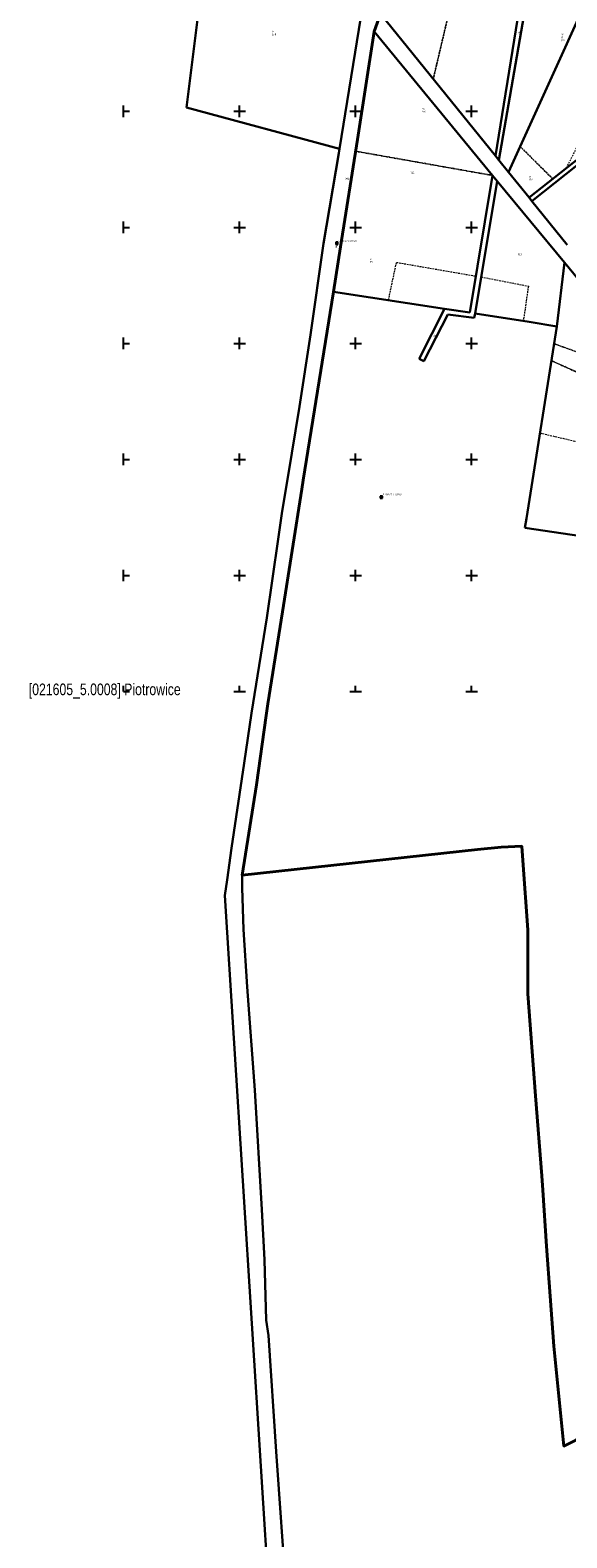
# Model space of a CAD drawing. Header units: metres. Extents: x 5548743 to 5556416, y 5707500 to 5714000.
# Tile 3 of 203: x 5550319 to 5550782, y 5710771 to 5712070. Entities that reach past the tile are written whole.
import ezdxf
from ezdxf.enums import TextEntityAlignment as Align

# ---------------------------------------------------------------- set-up
doc = ezdxf.new("R2010")
doc.units = ezdxf.units.M
doc.header["$MEASUREMENT"] = 0
doc.linetypes.add('1.5_0.75', pattern=[2.25, 1.5, -0.75])
doc.linetypes.add('219-1000', pattern=[0])
doc.layers.get('0').update_dxf_attribs({"color": 2, "linetype": 'CONTINUOUS', "lineweight": 5})
for name, color, linetype in [('208-opis obrębu', 7, 'CONTINUOUS'), ('209-oznaczenie konturu klasyfikacyjnego', 7, 'CONTINUOUS'), ('210-oznaczenie konturu użytku gruntowego', 7, 'CONTINUOUS'), ('211-numer działki ewidencyjnej', 7, 'CONTINUOUS'), ('216-obręb ewidencyjny', 7, 'CONTINUOUS'), ('217-kontur klasyfikacyjny', 7, 'CONTINUOUS'), ('218-kontur użytku gruntowego', 7, 'CONTINUOUS'), ('219-działka ewidencyjna', 7, 'CONTINUOUS'), ('Szczegółowa osnowa geodezyjna pozioma', 7, 'CONTINUOUS'), ('Szczegółowa osnowa geodezyjna pozioma-Atr103', 7, 'CONTINUOUS'), ('Wstawianie ramki sekcyjnej z opisem', 7, 'CONTINUOUS')]:
    doc.layers.add(name, color=color, linetype=linetype)
doc.styles.get("Standard").update_dxf_attribs({"font": 'Working1250', "width": 0.75})

# ---------------------------------------------------------------- blocks, each defined once
blk = doc.blocks.new('OSSP')
at = {"color": 0}
for p, q in [((-0.939, 0.938), (-0.939, -0.938)), ((-0.939, 0.938), (-0.939, -0.938)), ((0.936, 0.938), (-0.939, 0.938)), ((0.936, 0.938), (-0.939, 0.938)), ((0.45, 0), (-0.45, 0)), ((0.45, 0), (-0.45, 0)), ((0, -0.45), (0, 0.45)), ((0, -0.45), (0, 0.45)), ((0.936, -0.938), (0.936, 0.938)), ((0.936, -0.938), (0.936, 0.938)), ((-0.939, -0.938), (0.936, -0.938)), ((-0.939, -0.938), (0.936, -0.938))]:
    blk.add_line(p, q, dxfattribs=at)
blk = doc.blocks.new('RAMKA1000K')
at = {"color": 0}
for p, q in [((0, 495), (0, 500)), ((0, 500), (5, 500)), ((95, 500), (105, 500)), ((100, 495), (100, 500)), ((195, 500), (205, 500)), ((200, 495), (200, 500)), ((295, 500), (305, 500)), ((300, 495), (300, 500)), ((395, 500), (405, 500)), ((400, 495), (400, 500)), ((495, 500), (505, 500)), ((500, 495), (500, 500)), ((595, 500), (605, 500)), ((600, 495), (600, 500)), ((695, 500), (705, 500)), ((700, 495), (700, 500)), ((795, 500), (800, 500)), ((800, 495), (800, 500)), ((0, 395), (0, 405)), ((100, 395), (100, 405)), ((200, 395), (200, 405)), ((300, 395), (300, 405)), ((400, 395), (400, 405)), ((500, 395), (500, 405)), ((600, 395), (600, 405)), ((700, 395), (700, 405)), ((800, 395), (800, 405)), ((0, 400), (5, 400)), ((95, 400), (105, 400)), ((195, 400), (205, 400)), ((295, 400), (305, 400)), ((395, 400), (405, 400)), ((495, 400), (505, 400)), ((595, 400), (605, 400)), ((695, 400), (705, 400)), ((795, 400), (800, 400)), ((0, 295), (0, 305)), ((0, 300), (5, 300)), ((95, 300), (105, 300)), ((100, 295), (100, 305)), ((195, 300), (205, 300)), ((200, 295), (200, 305)), ((295, 300), (305, 300)), ((300, 295), (300, 305)), ((395, 300), (405, 300)), ((400, 295), (400, 305)), ((495, 300), (505, 300)), ((500, 295), (500, 305)), ((595, 300), (605, 300)), ((600, 295), (600, 305)), ((695, 300), (705, 300)), ((700, 295), (700, 305)), ((795, 300), (800, 300)), ((800, 295), (800, 305)), ((0, 195), (0, 205)), ((0, 200), (5, 200)), ((95, 200), (105, 200)), ((100, 195), (100, 205)), ((195, 200), (205, 200)), ((200, 195), (200, 205)), ((295, 200), (305, 200)), ((300, 195), (300, 205)), ((395, 200), (405, 200)), ((400, 195), (400, 205)), ((495, 200), (505, 200)), ((500, 195), (500, 205)), ((595, 200), (605, 200)), ((600, 195), (600, 205)), ((695, 200), (705, 200)), ((700, 195), (700, 205)), ((795, 200), (800, 200)), ((800, 195), (800, 205)), ((0, 95), (0, 105)), ((100, 95), (100, 105)), ((200, 95), (200, 105)), ((300, 95), (300, 105)), ((400, 95), (400, 105)), ((500, 95), (500, 105)), ((600, 95), (600, 105)), ((700, 95), (700, 105)), ((800, 95), (800, 105)), ((0, 100), (5, 100)), ((95, 100), (105, 100)), ((195, 100), (205, 100)), ((295, 100), (305, 100)), ((395, 100), (405, 100)), ((495, 100), (505, 100)), ((595, 100), (605, 100)), ((695, 100), (705, 100)), ((795, 100), (800, 100)), ((0, 0), (0, 5)), ((0, 0), (5, 0)), ((95, 0), (105, 0)), ((100, 0), (100, 5)), ((195, 0), (205, 0)), ((200, 0), (200, 5)), ((295, 0), (305, 0)), ((300, 0), (300, 5)), ((395, 0), (405, 0)), ((400, 0), (400, 5)), ((495, 0), (505, 0)), ((500, 0), (500, 5)), ((595, 0), (605, 0)), ((600, 0), (600, 5)), ((695, 0), (705, 0)), ((700, 0), (700, 5)), ((795, 0), (800, 0)), ((800, 0), (800, 5))]:
    blk.add_line(p, q, dxfattribs=at)

msp = doc.modelspace()

# ---------------------------------------------------------------- linework, layer by layer
at = {"layer": '216-obręb ewidencyjny', "color": 4, "linetype": 'Continuous', "lineweight": 35, "flags": 128}
for points in [[(5550839.07, 5710880), (5550779.63, 5710849.65), (5550771.05, 5710935.96), (5550764.72, 5711022.04), (5550761.48, 5711070.34), (5550760.49, 5711082.87), (5550755.09, 5711151.68), (5550748.58, 5711239.57), (5550748.64, 5711294.77), (5550744.24, 5711354.57), (5550743.34, 5711366.74), (5550725.59, 5711366.07), (5550705.08, 5711363.85), (5550502.17, 5711341.81), (5550514.55, 5711419.75), (5550522.88, 5711479.36), (5550524.45, 5711489.38), (5550536.95, 5711568.84), (5550553.56, 5711674.52), (5550554.75, 5711682.1), (5550580.85, 5711844.48), (5550587.1, 5711883.35), (5550601.63, 5711975.71), (5550615.93, 5712068.68), (5550621.5, 5712084.02)], [(5550621.5, 5712084.02), (5550615.93, 5712068.68), (5550601.63, 5711975.71), (5550587.1, 5711883.35), (5550580.85, 5711844.48), (5550554.75, 5711682.1), (5550553.56, 5711674.52), (5550536.95, 5711568.84), (5550524.45, 5711489.38), (5550522.88, 5711479.36), (5550514.55, 5711419.75), (5550502.17, 5711341.81), (5550705.08, 5711363.85), (5550725.59, 5711366.07), (5550743.34, 5711366.74), (5550744.24, 5711354.57), (5550748.64, 5711294.77), (5550748.58, 5711239.57), (5550755.09, 5711151.68), (5550760.49, 5711082.87), (5550761.48, 5711070.34), (5550764.72, 5711022.04), (5550771.05, 5710935.96), (5550779.63, 5710849.65), (5550839.07, 5710880)]]:
    msp.add_lwpolyline(points, dxfattribs=at)
at = {"layer": '217-kontur klasyfikacyjny', "color": 3, "linetype": '1.5_0.75', "lineweight": 18, "flags": 128}
for points in [[(5550720.57, 5711961.55), (5550756.49, 5712183.47)], [(5550756.49, 5712183.47), (5550720.57, 5711961.55)], [(5550763.22, 5712186.67), (5550723.61, 5711957.8)], [(5550723.61, 5711957.8), (5550763.22, 5712186.67)], [(5550741.89, 5711969.72), (5550833.52, 5712171.55)], [(5550833.52, 5712171.55), (5550741.89, 5711969.72)], [(5550666.97, 5712027.79), (5550684.73, 5712103.26)], [(5550684.73, 5712103.26), (5550666.97, 5712027.79)], [(5550621.5, 5712084.02), (5550666.97, 5712027.79)], [(5550464, 5712081.36), (5550454.21, 5712003.23)], [(5550586.28, 5711967.76), (5550604.56, 5712081.06)], [(5550615.93, 5712068.68), (5550601.63, 5711975.71)], [(5550718.12, 5711944.74), (5550615.93, 5712068.68)], [(5550781.82, 5711951.19), (5550823.39, 5712033.03)], [(5550666.97, 5712027.79), (5550720.57, 5711961.55)], [(5550454.21, 5712003.23), (5550586.28, 5711967.76)], [(5550828.82, 5711983.34), (5550752.06, 5711922.62)], [(5550752.06, 5711922.62), (5550828.82, 5711983.34)], [(5550831.5, 5711990.34), (5550781.82, 5711951.19)], [(5550601.63, 5711975.71), (5550600.04, 5711965.61)], [(5550731.85, 5711947.6), (5550741.89, 5711969.72)], [(5550741.89, 5711969.72), (5550731.85, 5711947.6)], [(5550741.89, 5711969.72), (5550769.93, 5711941.83)], [(5550769.93, 5711941.83), (5550741.89, 5711969.72)], [(5550600.04, 5711965.61), (5550587.1, 5711883.35)], [(5550600.04, 5711965.61), (5550718.12, 5711944.74)], [(5550718.12, 5711944.74), (5550600.04, 5711965.61)], [(5550720.57, 5711961.55), (5550723.61, 5711957.8)], [(5550723.61, 5711957.8), (5550731.85, 5711947.6)], [(5550703.75, 5711858.04), (5550718.12, 5711944.74)], [(5550731.85, 5711947.6), (5550749.53, 5711925.75)], [(5550749.53, 5711925.75), (5550769.93, 5711941.83)], [(5550769.93, 5711941.83), (5550749.53, 5711925.75)], [(5550769.93, 5711941.83), (5550781.82, 5711951.19)], [(5550781.82, 5711951.19), (5550769.93, 5711941.83)], [(5550722.18, 5711939.82), (5550708.33, 5711857.25)], [(5550780.02, 5711869.67), (5550722.18, 5711939.82)], [(5550749.53, 5711925.75), (5550752.06, 5711922.62)], [(5550752.06, 5711922.62), (5550782.52, 5711884.96)], [(5550587.1, 5711883.35), (5550580.85, 5711844.48)], [(5550628.37, 5711837.25), (5550635.29, 5711869.84)], [(5550635.29, 5711869.84), (5550703.75, 5711858.04)], [(5550865.71, 5711765.75), (5550780.02, 5711869.67)], [(5550708.33, 5711857.25), (5550748.98, 5711849.42)], [(5550748.98, 5711849.42), (5550744.62, 5711819.25)], [(5550580.85, 5711844.48), (5550628.37, 5711837.25)], [(5550744.62, 5711819.25), (5550749.53, 5711818.46)], [(5550749.53, 5711818.46), (5550773.58, 5711814.61)], [(5550773.58, 5711814.61), (5550771.21, 5711799.69)], [(5550771.21, 5711799.69), (5550768.89, 5711785.13)], [(5550771.21, 5711799.69), (5550865.71, 5711765.75)], [(5550865.71, 5711765.75), (5550771.21, 5711799.69)], [(5550768.89, 5711785.13), (5550759, 5711722.83)], [(5550849.29, 5711748.72), (5550768.89, 5711785.13)], [(5550768.89, 5711785.13), (5550849.29, 5711748.72)], [(5550759, 5711722.83), (5550827.47, 5711706.79)]]:
    msp.add_lwpolyline(points, dxfattribs=at)
at = {"layer": '218-kontur użytku gruntowego', "color": 70, "linetype": '1.5_0.75', "lineweight": 18, "flags": 128}
for points in [[(5550756.49, 5712183.47), (5550720.57, 5711961.55)], [(5550720.57, 5711961.55), (5550756.49, 5712183.47)], [(5550723.61, 5711957.8), (5550763.22, 5712186.67)], [(5550763.22, 5712186.67), (5550723.61, 5711957.8)], [(5550741.89, 5711969.72), (5550833.52, 5712171.55)], [(5550833.52, 5712171.55), (5550741.89, 5711969.72)], [(5550666.97, 5712027.79), (5550684.73, 5712103.26)], [(5550684.73, 5712103.26), (5550666.97, 5712027.79)], [(5550621.5, 5712084.02), (5550615.93, 5712068.68)], [(5550615.93, 5712068.68), (5550621.5, 5712084.02)], [(5550621.5, 5712084.02), (5550666.97, 5712027.79)], [(5550666.97, 5712027.79), (5550621.5, 5712084.02)], [(5550464, 5712081.36), (5550454.21, 5712003.23)], [(5550586.28, 5711967.76), (5550604.56, 5712081.06)], [(5550604.56, 5712081.06), (5550586.28, 5711967.76)], [(5550615.93, 5712068.68), (5550601.63, 5711975.71)], [(5550601.63, 5711975.71), (5550615.93, 5712068.68)], [(5550718.12, 5711944.74), (5550615.93, 5712068.68)], [(5550615.93, 5712068.68), (5550718.12, 5711944.74)], [(5550781.82, 5711951.19), (5550823.39, 5712033.03)], [(5550666.97, 5712027.79), (5550720.57, 5711961.55)], [(5550720.57, 5711961.55), (5550666.97, 5712027.79)], [(5550454.21, 5712003.23), (5550586.28, 5711967.76)], [(5550752.06, 5711922.62), (5550828.82, 5711983.34)], [(5550828.82, 5711983.34), (5550752.06, 5711922.62)], [(5550831.5, 5711990.34), (5550781.82, 5711951.19)], [(5550586.28, 5711967.76), (5550585.46, 5711963.88)], [(5550601.63, 5711975.71), (5550600.04, 5711965.61)], [(5550600.04, 5711965.61), (5550601.63, 5711975.71)], [(5550731.85, 5711947.6), (5550741.89, 5711969.72)], [(5550741.89, 5711969.72), (5550731.85, 5711947.6)], [(5550741.89, 5711969.72), (5550769.93, 5711941.83)], [(5550769.93, 5711941.83), (5550741.89, 5711969.72)], [(5550585.46, 5711963.88), (5550572.25, 5711886.1)], [(5550600.04, 5711965.61), (5550587.1, 5711883.35)], [(5550587.1, 5711883.35), (5550600.04, 5711965.61)], [(5550600.04, 5711965.61), (5550718.12, 5711944.74)], [(5550718.12, 5711944.74), (5550600.04, 5711965.61)], [(5550720.57, 5711961.55), (5550723.61, 5711957.8)], [(5550723.61, 5711957.8), (5550720.57, 5711961.55)], [(5550723.61, 5711957.8), (5550731.85, 5711947.6)], [(5550731.85, 5711947.6), (5550723.61, 5711957.8)], [(5550718.12, 5711944.74), (5550703.75, 5711858.04)], [(5550703.75, 5711858.04), (5550718.12, 5711944.74)], [(5550722.18, 5711939.82), (5550718.12, 5711944.74)], [(5550718.12, 5711944.74), (5550722.18, 5711939.82)], [(5550731.85, 5711947.6), (5550749.53, 5711925.75)], [(5550749.53, 5711925.75), (5550731.85, 5711947.6)], [(5550769.93, 5711941.83), (5550749.53, 5711925.75)], [(5550749.53, 5711925.75), (5550769.93, 5711941.83)], [(5550781.82, 5711951.19), (5550769.93, 5711941.83)], [(5550769.93, 5711941.83), (5550781.82, 5711951.19)], [(5550708.33, 5711857.25), (5550722.18, 5711939.82)], [(5550722.18, 5711939.82), (5550708.33, 5711857.25)], [(5550780.02, 5711869.67), (5550722.18, 5711939.82)], [(5550722.18, 5711939.82), (5550780.02, 5711869.67)], [(5550749.53, 5711925.75), (5550752.06, 5711922.62)], [(5550752.06, 5711922.62), (5550749.53, 5711925.75)], [(5550752.06, 5711922.62), (5550782.52, 5711884.96)], [(5550782.52, 5711884.96), (5550752.06, 5711922.62)], [(5550572.25, 5711886.1), (5550570.68, 5711875.13)], [(5550587.1, 5711883.35), (5550580.85, 5711844.48)], [(5550580.85, 5711844.48), (5550587.1, 5711883.35)], [(5550570.68, 5711875.13), (5550564.82, 5711834.17)], [(5550628.37, 5711837.25), (5550635.29, 5711869.84)], [(5550635.29, 5711869.84), (5550703.75, 5711858.04)], [(5550865.71, 5711765.75), (5550780.02, 5711869.67)], [(5550780.02, 5711869.67), (5550865.71, 5711765.75)], [(5550703.75, 5711858.04), (5550698.53, 5711826.57)], [(5550703.07, 5711825.89), (5550708.33, 5711857.25)], [(5550708.33, 5711857.25), (5550748.98, 5711849.42)], [(5550748.98, 5711849.42), (5550744.62, 5711819.25)], [(5550554.75, 5711682.1), (5550580.85, 5711844.48)], [(5550580.85, 5711844.48), (5550628.37, 5711837.25)], [(5550564.82, 5711834.17), (5550561, 5711807.44)], [(5550676.67, 5711829.9), (5550654.93, 5711786.85)], [(5550658.81, 5711784.79), (5550679.49, 5711824.91)], [(5550698.53, 5711826.57), (5550676.67, 5711829.9)], [(5550679.49, 5711824.91), (5550702.25, 5711821.9)], [(5550702.25, 5711821.9), (5550703.07, 5711825.89)], [(5550744.62, 5711819.25), (5550749.53, 5711818.46)], [(5550749.53, 5711818.46), (5550773.58, 5711814.61)], [(5550773.58, 5711814.61), (5550771.21, 5711799.69)], [(5550561, 5711807.44), (5550552.31, 5711750.43)], [(5550771.21, 5711799.69), (5550768.89, 5711785.13)], [(5550771.21, 5711799.69), (5550865.71, 5711765.75)], [(5550865.71, 5711765.75), (5550771.21, 5711799.69)], [(5550654.93, 5711786.85), (5550658.81, 5711784.79)], [(5550768.89, 5711785.13), (5550759, 5711722.83)], [(5550849.29, 5711748.72), (5550768.89, 5711785.13)], [(5550768.89, 5711785.13), (5550849.29, 5711748.72)], [(5550551.58, 5711745.63), (5550541.57, 5711684.55)], [(5550552.31, 5711750.43), (5550551.58, 5711745.63)], [(5550759, 5711722.83), (5550827.47, 5711706.79)], [(5550541.57, 5711684.55), (5550536.84, 5711655.53)], [(5550553.56, 5711674.52), (5550554.75, 5711682.1)], [(5550536.95, 5711568.84), (5550553.56, 5711674.52)], [(5550536.84, 5711655.53), (5550533.28, 5711631.26)], [(5550533.28, 5711631.26), (5550523.39, 5711563.61)], [(5550523.39, 5711563.61), (5550510.33, 5711481.31)], [(5550524.45, 5711489.38), (5550536.95, 5711568.84)], [(5550522.88, 5711479.36), (5550524.45, 5711489.38)], [(5550510.33, 5711481.31), (5550503.97, 5711438.37)], [(5550514.55, 5711419.75), (5550522.88, 5711479.36)], [(5550503.97, 5711438.37), (5550495.36, 5711380.28)], [(5550502.17, 5711341.81), (5550514.55, 5711419.75)], [(5550495.36, 5711380.28), (5550493.11, 5711365.1)], [(5550493.11, 5711365.1), (5550489.21, 5711337.7)], [(5550489.21, 5711337.7), (5550487.38, 5711324.35)], [(5550502.14, 5711330.99), (5550502.17, 5711341.81)], [(5550503.36, 5711294.98), (5550502.14, 5711330.99)], [(5550487.38, 5711324.35), (5550526.05, 5710709.61)], [(5550506.63, 5711245.63), (5550503.36, 5711294.98)], [(5550513.14, 5711156.44), (5550506.63, 5711245.63)], [(5550519.24, 5711053.85), (5550513.14, 5711156.44)], [(5550521.4, 5711010.38), (5550519.24, 5711053.85)], [(5550522.99, 5710958.37), (5550521.4, 5711010.38)], [(5550524.92, 5710945.01), (5550522.99, 5710958.37)], [(5550531.48, 5710845.25), (5550524.92, 5710945.01)], [(5550540.39, 5710719.46), (5550531.48, 5710845.25)]]:
    msp.add_lwpolyline(points, dxfattribs=at)
at = {"layer": '219-działka ewidencyjna', "color": 94, "linetype": '219-1000', "lineweight": 30, "flags": 128}
for points in [[(5550757.22, 5712187.95), (5550720.57, 5711961.55)], [(5550763.22, 5712186.67), (5550723.61, 5711957.8)], [(5550833.52, 5712171.55), (5550731.85, 5711947.6)], [(5550621.5, 5712084.02), (5550615.93, 5712068.68)], [(5550621.5, 5712084.02), (5550720.57, 5711961.55)], [(5550464, 5712081.36), (5550454.21, 5712003.23)], [(5550604.56, 5712081.06), (5550586.28, 5711967.76)], [(5550615.93, 5712068.68), (5550601.63, 5711975.71)], [(5550615.93, 5712068.68), (5550718.12, 5711944.74)], [(5550454.21, 5712003.23), (5550586.28, 5711967.76)], [(5550831.5, 5711990.34), (5550749.53, 5711925.75)], [(5550828.82, 5711983.34), (5550752.06, 5711922.62)], [(5550586.28, 5711967.76), (5550585.46, 5711963.88)], [(5550601.63, 5711975.71), (5550587.1, 5711883.35)], [(5550585.46, 5711963.88), (5550572.25, 5711886.1)], [(5550720.57, 5711961.55), (5550723.61, 5711957.8)], [(5550723.61, 5711957.8), (5550731.85, 5711947.6)], [(5550718.12, 5711944.74), (5550698.53, 5711826.57)], [(5550718.12, 5711944.74), (5550722.18, 5711939.82)], [(5550731.85, 5711947.6), (5550749.53, 5711925.75)], [(5550722.18, 5711939.82), (5550703.07, 5711825.89)], [(5550722.18, 5711939.82), (5550780.02, 5711869.67)], [(5550749.53, 5711925.75), (5550752.06, 5711922.62)], [(5550752.06, 5711922.62), (5550782.52, 5711884.96)], [(5550572.25, 5711886.1), (5550561, 5711807.44)], [(5550587.1, 5711883.35), (5550580.85, 5711844.48)], [(5550780.02, 5711869.67), (5550773.58, 5711814.61)], [(5550780.02, 5711869.67), (5550865.71, 5711765.75)], [(5550580.85, 5711844.48), (5550554.75, 5711682.1)], [(5550580.85, 5711844.48), (5550676.67, 5711829.9)], [(5550676.67, 5711829.9), (5550654.93, 5711786.85)], [(5550679.49, 5711824.91), (5550658.81, 5711784.79)], [(5550676.67, 5711829.9), (5550698.53, 5711826.57)], [(5550679.49, 5711824.91), (5550702.25, 5711821.9)], [(5550703.07, 5711825.89), (5550702.25, 5711821.9)], [(5550703.07, 5711825.89), (5550749.53, 5711818.46)], [(5550773.58, 5711814.61), (5550747.31, 5711649.26)], [(5550749.53, 5711818.46), (5550773.58, 5711814.61)], [(5550561, 5711807.44), (5550551.58, 5711745.63)], [(5550654.93, 5711786.85), (5550658.81, 5711784.79)], [(5550551.58, 5711745.63), (5550541.57, 5711684.55)], [(5550541.57, 5711684.55), (5550536.84, 5711655.53)], [(5550554.75, 5711682.1), (5550553.56, 5711674.52)], [(5550553.56, 5711674.52), (5550536.95, 5711568.84)], [(5550536.84, 5711655.53), (5550533.28, 5711631.26)], [(5550747.31, 5711649.26), (5550746.02, 5711641.19)], [(5550533.28, 5711631.26), (5550523.39, 5711563.61)], [(5550746.02, 5711641.19), (5550864.48, 5711623.61)], [(5550523.39, 5711563.61), (5550510.33, 5711481.31)], [(5550536.95, 5711568.84), (5550524.45, 5711489.38)], [(5550524.45, 5711489.38), (5550522.88, 5711479.36)], [(5550510.33, 5711481.31), (5550503.97, 5711438.37)], [(5550522.88, 5711479.36), (5550514.55, 5711419.75)], [(5550503.97, 5711438.37), (5550493.11, 5711365.1)], [(5550514.55, 5711419.75), (5550502.17, 5711341.81)], [(5550493.11, 5711365.1), (5550489.21, 5711337.7)], [(5550489.21, 5711337.7), (5550487.38, 5711324.35)], [(5550502.17, 5711341.81), (5550502.14, 5711330.99)], [(5550502.14, 5711330.99), (5550503.36, 5711294.98)], [(5550487.38, 5711324.35), (5550526.05, 5710709.61)], [(5550503.36, 5711294.98), (5550506.63, 5711245.63)], [(5550506.63, 5711245.63), (5550513.14, 5711156.44)], [(5550513.14, 5711156.44), (5550519.24, 5711053.85)], [(5550519.24, 5711053.85), (5550521.4, 5711010.38)], [(5550521.4, 5711010.38), (5550522.99, 5710958.37)], [(5550522.99, 5710958.37), (5550524.92, 5710945.01)], [(5550524.92, 5710945.01), (5550531.48, 5710845.25)], [(5550531.48, 5710845.25), (5550540.39, 5710719.46)]]:
    msp.add_lwpolyline(points, dxfattribs=at)

# ---------------------------------------------------------------- block references
at = {"layer": 'Szczegółowa osnowa geodezyjna pozioma', "color": 252, "linetype": 'Continuous', "lineweight": 13}
for p in [(5550583.879, 5711886.226), (5550622.213, 5711667.522)]:
    msp.add_blockref('OSSP', p, dxfattribs=at)
at = {"layer": 'Wstawianie ramki sekcyjnej z opisem', "color": 8, "linetype": 'Continuous', "lineweight": 5}
for p in [(5550400, 5712000), (5550400, 5712000), (5550400, 5712000), (5550400, 5712000), (5550400, 5711500), (5550400, 5711500), (5550400, 5711500), (5550400, 5711500)]:
    msp.add_blockref('RAMKA1000K', p, dxfattribs=at)

# ---------------------------------------------------------------- texts
at = {"layer": '208-opis obrębu', "color": 4, "linetype": 'Continuous', "lineweight": 35, "width": 0.79}
msp.add_text('[021605_5.0008] Piotrowice', height=10, dxfattribs=at).set_placement((5550318.26, 5711496.9))
at = {"layer": '209-oznaczenie konturu klasyfikacyjnego', "color": 70, "linetype": 'Continuous', "lineweight": 18, "width": 0.79}
for s, p in [('LsIII', (5550527.82, 5712067.09)), ('RV', (5550739.83, 5712068.24)), ('RV', (5550777.63, 5712061.92)), ('PsV', (5550657.04, 5712000.59)), ('RV', (5550749.96, 5711941.93)), ('RV', (5550612.24, 5711870.95))]:
    msp.add_text(s, height=1.5, dxfattribs=at).set_placement(p, align=Align.TOP_LEFT)
at = {"layer": '210-oznaczenie konturu użytku gruntowego', "color": 70, "linetype": 'Continuous', "lineweight": 18, "width": 0.79}
for s, p in [('Ls', (5550527.8, 5712067.99)), ('W', (5550741.03, 5712067.89)), ('R', (5550777.6, 5712062.82)), ('Ps', (5550657.02, 5712001.49)), ('R', (5550749.94, 5711942.83)), ('dr', (5550582.3, 5711882.46)), ('R', (5550612.22, 5711871.85)), ('W', (5550667.3, 5711801.89))]:
    msp.add_text(s, height=1.5, dxfattribs=at).set_placement(p)
at = {"layer": '211-numer działki ewidencyjnej', "color": 94, "linetype": 'Continuous', "lineweight": 30, "width": 0.79}
for s, p in [('94', (5550777.51, 5712066.82)), ('391', (5550591.08, 5711942.71))]:
    msp.add_text(s, height=1.5, dxfattribs=at).set_placement(p, align=Align.TOP_LEFT)
for s, p in [('312', (5550647.31, 5711946.4)), ('313', (5550739.9, 5711876.03)), ('314', (5550667.21, 5711805.89))]:
    msp.add_text(s, height=1.5, dxfattribs=at).set_placement(p)
at = {"layer": 'Szczegółowa osnowa geodezyjna pozioma-Atr103', "color": 252, "oblique": 15, "width": 0.9}
for s, p in [('5.158.27.1.10720', (5550584.879, 5711887.226)), ('5.158.27.1.10740', (5550623.213, 5711668.522))]:
    msp.add_text(s, height=1.5, dxfattribs=at).set_placement(p, align=Align.BOTTOM_LEFT)

doc.saveas('drawing.dxf')
